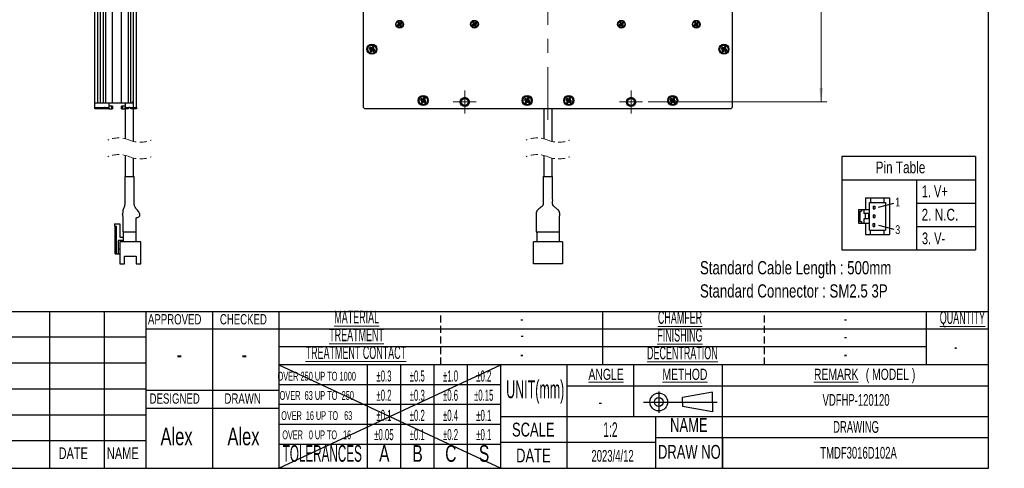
# Model space of a CAD drawing. Header units: millimetres. Extents: x 6 to 294, y 6 to 202.
# Tile 2 of 5: x 116 to 294, y 6 to 87. Entities that reach past the tile are written whole.
import ezdxf

# ---------------------------------------------------------------- set-up
doc = ezdxf.new("R2010")
doc.units = ezdxf.units.MM
doc.linetypes.add('CENTERX2', pattern=[20.32, 12.7, -2.54, 2.54, -2.54])
doc.linetypes.add('HIDDEN', pattern=[1.905, 1.27, -0.635])
doc.styles.add('SLDTEXTSTYLE0', font='TXT', dxfattribs={"width": 0.75})
doc.styles.add('SLDTEXTSTYLE1', font='TXT', dxfattribs={"width": 0.525})
doc.styles.add('SLDTEXTSTYLE2', font='TXT', dxfattribs={"width": 0.7})
doc.styles.add('SLDTEXTSTYLE3', font='TXT', dxfattribs={"width": 0.514474})
doc.styles.add('SLDTEXTSTYLE4', font='TXT', dxfattribs={"width": 0.515789})
doc.styles.add('SLDTEXTSTYLE5', font='TXT', dxfattribs={"width": 0.605})
doc.dimstyles.new('SLDDIMSTYLE0', dxfattribs={"dimtxt": 2.116667, "dimasz": 2.5, "dimexe": 0, "dimexo": 0.0625, "dimgap": 0.529167, "dimtad": 1, "dimdec": 1, "dimlfac": 2, "dimrnd": 1e-09, "dimzin": 4, "dimdsep": 46, "dimtxsty": 'SLDTEXTSTYLE0', "dimsah": 1, "dimcen": 0.09, "dimadec": 0, "dimazin": 1, "dimtfac": 1, "dimtdec": 1, "dimtofl": 0, "dimtmove": 0, "dimatfit": 3, "dimfxl": 1, "dimfrac": 2, "dimtolj": 1, "dimtzin": 12, "dimarcsym": 0})

# ---------------------------------------------------------------- blocks, each defined once
blk = doc.blocks.new('SW_NOTE_0')
at = {"color": 0, "linetype": 'Continuous', "lineweight": 0, "char_height": 2.3813, "attachment_point": 1, "style": 'SLDTEXTSTYLE0'}
for s, insert in [('Standard Cable Length : 500mm', (0, 3.07)), ('Standard Connector : SM2.5 3P', (0, -1.11))]:
    blk.add_mtext(s, dxfattribs=dict(at, insert=insert))
blk = doc.blocks.new('SW_NOTE_2')
at = {"color": 0, "linetype": 'Continuous', "lineweight": 0, "char_height": 2, "attachment_point": 2, "style": 'SLDTEXTSTYLE2'}
for s, insert in [('\\LREMARK', (4.5, 2.58)), ('( MODEL )', (14.3, 2.58))]:
    blk.add_mtext(s, dxfattribs=dict(at, insert=insert))
blk = doc.blocks.new('_D_9')
at = {"color": 7, "linetype": 'Continuous', "lineweight": 18}
for p, q in [((229.74, 136.47), (261.95, 136.47)), ((260.95, 136.47), (260.95, 72.47)), ((229.74, 72.47), (261.95, 72.47))]:
    blk.add_line(p, q, dxfattribs=at)
for points in [[(260.95, 136.47), (260.6, 133.97), (261.3, 133.97)], [(260.95, 72.47), (261.3, 74.97), (260.6, 74.97)]]:
    blk.add_solid(points, dxfattribs=at)
at = {"color": 7, "linetype": 'Continuous', "lineweight": 18, "insert": (258.22, 100.29), "char_height": 2.117, "attachment_point": 1, "rotation": 90, "style": 'SLDTEXTSTYLE0'}
blk.add_mtext('128.0', dxfattribs=at)
blk = doc.blocks.new('SW_CENTERMARKSYMBOL_4')
at = {"color": 0, "linetype": 'Continuous', "lineweight": 0}
for p, q in [((0, 1.25), (0, 2.07)), ((-1.25, 0), (-2.08, 0)), ((0, 0), (-1.25, 0)), ((0, 0), (0, 1.25)), ((0, 0), (0, -1.25)), ((0, 0), (1.25, 0)), ((1.25, 0), (2.07, 0)), ((0, -1.25), (0, -2.08))]:
    blk.add_line(p, q, dxfattribs=at)
blk = doc.blocks.new('SW_CENTERMARKSYMBOL_5')
at = {"color": 0, "linetype": 'Continuous', "lineweight": 0}
for p, q in [((0, 1.25), (0, 2.07)), ((-1.25, 0), (-2.08, 0)), ((0, 0), (-1.25, 0)), ((0, 0), (0, 1.25)), ((0, 0), (0, -1.25)), ((0, 0), (1.25, 0)), ((1.25, 0), (2.07, 0)), ((0, -1.25), (0, -2.08))]:
    blk.add_line(p, q, dxfattribs=at)

msp = doc.modelspace()

# ---------------------------------------------------------------- linework, layer by layer
at = {"color": 7, "linetype": 'Continuous', "lineweight": 25}
for p, q in [((291.144, 6.453), (291.144, 199.039)), ((129.94, 72.224), (129.94, 137.474)), ((135.94, 137.474), (135.94, 72.224)), ((136.44, 72.224), (136.44, 137.474)), ((136.94, 71.474), (136.94, 137.474)), ((136.94, 72.624), (136.94, 137.474)), ((137.44, 71.474), (137.44, 137.474)), ((178.419, 71.474), (178.419, 137.474)), ((244.919, 137.474), (244.919, 71.474)), ((130.44, 136.141), (130.44, 72.224)), ((130.94, 72.224), (130.94, 135.807)), ((131.44, 135.807), (131.44, 72.224)), ((131.94, 72.224), (131.94, 136.141)), ((133.115, 72.224), (133.115, 135.224)), ((134.765, 72.224), (134.765, 135.224)), ((184.763, 86.507), (184.522, 86.349)), ((184.522, 86.349), (184.645, 86.161)), ((184.676, 86.317), (184.522, 86.349)), ((184.794, 86.87), (184.606, 86.747)), ((184.606, 86.747), (184.763, 86.507)), ((184.76, 86.715), (184.606, 86.747)), ((184.645, 86.161), (184.886, 86.318)), ((184.678, 86.315), (184.645, 86.161)), ((184.917, 86.474), (184.676, 86.317)), ((184.676, 86.317), (184.678, 86.315)), ((184.678, 86.315), (184.918, 86.472)), ((184.762, 86.716), (184.76, 86.715)), ((184.76, 86.715), (184.917, 86.474)), ((184.762, 86.716), (184.794, 86.87)), ((184.919, 86.476), (184.762, 86.716)), ((184.917, 86.474), (184.763, 86.507)), ((184.951, 86.63), (184.794, 86.87)), ((184.918, 86.472), (184.886, 86.318)), ((184.886, 86.318), (185.043, 86.078)), ((184.918, 86.472), (185.076, 86.232)), ((185.16, 86.633), (184.919, 86.476)), ((184.919, 86.476), (184.951, 86.63)), ((184.92, 86.474), (185.161, 86.631)), ((184.92, 86.474), (185.074, 86.441)), ((185.078, 86.233), (184.92, 86.474)), ((185.192, 86.787), (184.951, 86.63)), ((185.076, 86.232), (185.043, 86.078)), ((185.043, 86.078), (185.232, 86.201)), ((185.074, 86.441), (185.315, 86.599)), ((185.232, 86.201), (185.074, 86.441)), ((185.076, 86.232), (185.078, 86.233)), ((185.078, 86.233), (185.232, 86.201)), ((185.16, 86.633), (185.192, 86.787)), ((185.161, 86.631), (185.16, 86.633)), ((185.161, 86.631), (185.315, 86.599)), ((185.315, 86.599), (185.192, 86.787)), ((198.263, 86.507), (198.022, 86.349)), ((198.022, 86.349), (198.145, 86.161)), ((198.176, 86.317), (198.022, 86.349)), ((198.294, 86.87), (198.106, 86.747)), ((198.106, 86.747), (198.263, 86.507)), ((198.26, 86.715), (198.106, 86.747)), ((198.145, 86.161), (198.386, 86.318)), ((198.178, 86.315), (198.145, 86.161)), ((198.417, 86.474), (198.176, 86.317)), ((198.176, 86.317), (198.178, 86.315)), ((198.178, 86.315), (198.418, 86.472)), ((198.262, 86.716), (198.26, 86.715)), ((198.26, 86.715), (198.417, 86.474)), ((198.262, 86.716), (198.294, 86.87)), ((198.419, 86.476), (198.262, 86.716)), ((198.417, 86.474), (198.263, 86.507)), ((198.451, 86.63), (198.294, 86.87)), ((198.418, 86.472), (198.386, 86.318)), ((198.386, 86.318), (198.543, 86.078)), ((198.418, 86.472), (198.576, 86.232)), ((198.66, 86.633), (198.419, 86.476)), ((198.419, 86.476), (198.451, 86.63)), ((198.42, 86.474), (198.661, 86.631)), ((198.42, 86.474), (198.574, 86.441)), ((198.578, 86.233), (198.42, 86.474)), ((198.692, 86.787), (198.451, 86.63)), ((198.576, 86.232), (198.543, 86.078)), ((198.543, 86.078), (198.732, 86.201)), ((198.574, 86.441), (198.815, 86.599)), ((198.732, 86.201), (198.574, 86.441)), ((198.576, 86.232), (198.578, 86.233)), ((198.578, 86.233), (198.732, 86.201)), ((198.66, 86.633), (198.692, 86.787)), ((198.661, 86.631), (198.66, 86.633)), ((198.661, 86.631), (198.815, 86.599)), ((198.815, 86.599), (198.692, 86.787)), ((224.763, 86.507), (224.522, 86.349)), ((224.522, 86.349), (224.645, 86.161)), ((224.676, 86.317), (224.522, 86.349)), ((224.794, 86.87), (224.606, 86.747)), ((224.606, 86.747), (224.763, 86.507)), ((224.76, 86.715), (224.606, 86.747)), ((224.645, 86.161), (224.886, 86.318)), ((224.678, 86.315), (224.645, 86.161)), ((224.917, 86.474), (224.676, 86.317)), ((224.676, 86.317), (224.678, 86.315)), ((224.678, 86.315), (224.918, 86.472)), ((224.762, 86.716), (224.76, 86.715)), ((224.76, 86.715), (224.917, 86.474)), ((224.762, 86.716), (224.794, 86.87)), ((224.919, 86.476), (224.762, 86.716)), ((224.917, 86.474), (224.763, 86.507)), ((224.951, 86.63), (224.794, 86.87)), ((224.918, 86.472), (224.886, 86.318)), ((224.886, 86.318), (225.043, 86.078)), ((224.918, 86.472), (225.076, 86.232)), ((225.16, 86.633), (224.919, 86.476)), ((224.919, 86.476), (224.951, 86.63)), ((224.92, 86.474), (225.161, 86.631)), ((224.92, 86.474), (225.074, 86.441)), ((225.078, 86.233), (224.92, 86.474)), ((225.192, 86.787), (224.951, 86.63)), ((225.076, 86.232), (225.043, 86.078)), ((225.043, 86.078), (225.232, 86.201)), ((225.074, 86.441), (225.315, 86.599)), ((225.232, 86.201), (225.074, 86.441)), ((225.076, 86.232), (225.078, 86.233)), ((225.078, 86.233), (225.232, 86.201)), ((225.16, 86.633), (225.192, 86.787)), ((225.161, 86.631), (225.16, 86.633)), ((225.161, 86.631), (225.315, 86.599)), ((225.315, 86.599), (225.192, 86.787)), ((238.263, 86.507), (238.022, 86.349)), ((238.022, 86.349), (238.145, 86.161)), ((238.176, 86.317), (238.022, 86.349)), ((238.294, 86.87), (238.106, 86.747)), ((238.106, 86.747), (238.263, 86.507)), ((238.26, 86.715), (238.106, 86.747)), ((238.145, 86.161), (238.386, 86.318)), ((238.178, 86.315), (238.145, 86.161)), ((238.417, 86.474), (238.176, 86.317)), ((238.176, 86.317), (238.178, 86.315)), ((238.178, 86.315), (238.418, 86.472)), ((238.262, 86.716), (238.26, 86.715)), ((238.26, 86.715), (238.417, 86.474)), ((238.262, 86.716), (238.294, 86.87)), ((238.419, 86.476), (238.262, 86.716)), ((238.417, 86.474), (238.263, 86.507)), ((238.451, 86.63), (238.294, 86.87)), ((238.418, 86.472), (238.386, 86.318)), ((238.386, 86.318), (238.543, 86.078)), ((238.418, 86.472), (238.576, 86.232)), ((238.66, 86.633), (238.419, 86.476)), ((238.419, 86.476), (238.451, 86.63)), ((238.42, 86.474), (238.661, 86.631)), ((238.42, 86.474), (238.574, 86.441)), ((238.578, 86.233), (238.42, 86.474)), ((238.692, 86.787), (238.451, 86.63)), ((238.576, 86.232), (238.543, 86.078)), ((238.543, 86.078), (238.732, 86.201)), ((238.574, 86.441), (238.815, 86.599)), ((238.732, 86.201), (238.574, 86.441)), ((238.576, 86.232), (238.578, 86.233)), ((238.578, 86.233), (238.732, 86.201)), ((238.66, 86.633), (238.692, 86.787)), ((238.661, 86.631), (238.66, 86.633)), ((238.661, 86.631), (238.815, 86.599)), ((238.815, 86.599), (238.692, 86.787)), ((179.576, 82.368), (179.416, 82.114)), ((179.569, 82.149), (179.416, 82.114)), ((179.416, 82.114), (179.712, 81.927)), ((179.712, 81.927), (179.525, 81.632)), ((179.611, 82.214), (179.569, 82.149)), ((179.569, 82.149), (179.865, 81.962)), ((179.872, 82.181), (179.576, 82.368)), ((179.611, 82.214), (179.576, 82.368)), ((179.907, 82.027), (179.611, 82.214)), ((179.865, 81.962), (179.678, 81.666)), ((179.865, 81.962), (179.712, 81.927)), ((179.744, 81.625), (179.931, 81.921)), ((179.778, 81.471), (179.965, 81.767)), ((180.059, 82.477), (179.872, 82.181)), ((179.907, 82.027), (179.872, 82.181)), ((180.094, 82.323), (179.907, 82.027)), ((179.931, 81.921), (179.965, 81.767)), ((179.931, 81.921), (180.226, 81.734)), ((179.965, 81.767), (180.261, 81.58)), ((179.972, 81.986), (180.159, 82.282)), ((179.972, 81.986), (180.126, 82.021)), ((180.268, 81.799), (179.972, 81.986)), ((180.313, 82.316), (180.059, 82.477)), ((180.094, 82.323), (180.059, 82.477)), ((180.159, 82.282), (180.094, 82.323)), ((180.126, 82.021), (180.313, 82.316)), ((180.421, 81.834), (180.126, 82.021)), ((180.159, 82.282), (180.313, 82.316)), ((180.226, 81.734), (180.268, 81.799)), ((180.226, 81.734), (180.261, 81.58)), ((180.261, 81.58), (180.421, 81.834)), ((180.268, 81.799), (180.421, 81.834)), ((243.076, 82.368), (242.916, 82.114)), ((243.069, 82.149), (242.916, 82.114)), ((242.916, 82.114), (243.212, 81.927)), ((243.212, 81.927), (243.025, 81.632)), ((243.111, 82.214), (243.069, 82.149)), ((243.069, 82.149), (243.365, 81.962)), ((243.372, 82.181), (243.076, 82.368)), ((243.111, 82.214), (243.076, 82.368)), ((243.407, 82.027), (243.111, 82.214)), ((243.365, 81.962), (243.178, 81.666)), ((243.365, 81.962), (243.212, 81.927)), ((243.244, 81.625), (243.431, 81.921)), ((243.278, 81.471), (243.465, 81.767)), ((243.559, 82.477), (243.372, 82.181)), ((243.407, 82.027), (243.372, 82.181)), ((243.594, 82.323), (243.407, 82.027)), ((243.431, 81.921), (243.465, 81.767)), ((243.431, 81.921), (243.726, 81.734)), ((243.465, 81.767), (243.761, 81.58)), ((243.472, 81.986), (243.659, 82.282)), ((243.472, 81.986), (243.626, 82.021)), ((243.768, 81.799), (243.472, 81.986)), ((243.813, 82.316), (243.559, 82.477)), ((243.594, 82.323), (243.559, 82.477)), ((243.659, 82.282), (243.594, 82.323)), ((243.626, 82.021), (243.813, 82.316)), ((243.921, 81.834), (243.626, 82.021)), ((243.659, 82.282), (243.813, 82.316)), ((243.726, 81.734), (243.768, 81.799)), ((243.726, 81.734), (243.761, 81.58)), ((243.761, 81.58), (243.921, 81.834)), ((243.768, 81.799), (243.921, 81.834)), ((179.678, 81.666), (179.525, 81.632)), ((179.525, 81.632), (179.778, 81.471)), ((179.678, 81.666), (179.744, 81.625)), ((179.744, 81.625), (179.778, 81.471)), ((243.178, 81.666), (243.025, 81.632)), ((243.025, 81.632), (243.278, 81.471)), ((243.178, 81.666), (243.244, 81.625)), ((243.244, 81.625), (243.278, 81.471)), ((188.826, 73.118), (188.666, 72.864)), ((188.819, 72.899), (188.666, 72.864)), ((188.666, 72.864), (188.962, 72.677)), ((188.861, 72.964), (188.819, 72.899)), ((188.819, 72.899), (189.115, 72.712)), ((189.122, 72.931), (188.826, 73.118)), ((188.861, 72.964), (188.826, 73.118)), ((189.157, 72.777), (188.861, 72.964)), ((189.309, 73.227), (189.122, 72.931)), ((189.157, 72.777), (189.122, 72.931)), ((189.344, 73.073), (189.157, 72.777)), ((189.222, 72.736), (189.409, 73.032)), ((189.563, 73.066), (189.309, 73.227)), ((189.344, 73.073), (189.309, 73.227)), ((189.409, 73.032), (189.344, 73.073)), ((189.376, 72.771), (189.563, 73.066)), ((189.409, 73.032), (189.563, 73.066)), ((207.576, 73.118), (207.416, 72.864)), ((207.569, 72.899), (207.416, 72.864)), ((207.416, 72.864), (207.712, 72.677)), ((207.611, 72.964), (207.569, 72.899)), ((207.569, 72.899), (207.865, 72.712)), ((207.872, 72.931), (207.576, 73.118)), ((207.611, 72.964), (207.576, 73.118)), ((207.907, 72.777), (207.611, 72.964)), ((208.059, 73.227), (207.872, 72.931)), ((207.907, 72.777), (207.872, 72.931)), ((208.094, 73.073), (207.907, 72.777)), ((207.972, 72.736), (208.159, 73.032)), ((208.313, 73.066), (208.059, 73.227)), ((208.094, 73.073), (208.059, 73.227)), ((208.159, 73.032), (208.094, 73.073)), ((208.126, 72.771), (208.313, 73.066)), ((208.159, 73.032), (208.313, 73.066)), ((215.076, 73.118), (214.916, 72.864)), ((215.069, 72.899), (214.916, 72.864)), ((214.916, 72.864), (215.212, 72.677)), ((215.111, 72.964), (215.069, 72.899)), ((215.069, 72.899), (215.365, 72.712)), ((215.372, 72.931), (215.076, 73.118)), ((215.111, 72.964), (215.076, 73.118)), ((215.407, 72.777), (215.111, 72.964)), ((215.559, 73.227), (215.372, 72.931)), ((215.407, 72.777), (215.372, 72.931)), ((215.594, 73.073), (215.407, 72.777)), ((215.472, 72.736), (215.659, 73.032)), ((215.813, 73.066), (215.559, 73.227)), ((215.594, 73.073), (215.559, 73.227)), ((215.659, 73.032), (215.594, 73.073)), ((215.626, 72.771), (215.813, 73.066)), ((215.659, 73.032), (215.813, 73.066)), ((233.826, 73.118), (233.666, 72.864)), ((233.819, 72.899), (233.666, 72.864)), ((233.666, 72.864), (233.962, 72.677)), ((233.861, 72.964), (233.819, 72.899)), ((233.819, 72.899), (234.115, 72.712)), ((234.122, 72.931), (233.826, 73.118)), ((233.861, 72.964), (233.826, 73.118)), ((234.157, 72.777), (233.861, 72.964)), ((234.309, 73.227), (234.122, 72.931)), ((234.157, 72.777), (234.122, 72.931)), ((234.344, 73.073), (234.157, 72.777)), ((234.222, 72.736), (234.409, 73.032)), ((234.563, 73.066), (234.309, 73.227)), ((234.344, 73.073), (234.309, 73.227)), ((234.409, 73.032), (234.344, 73.073)), ((234.376, 72.771), (234.563, 73.066)), ((234.409, 73.032), (234.563, 73.066)), ((130.44, 72.224), (129.94, 72.224)), ((129.94, 71.474), (129.94, 72.224)), ((132.44, 72.224), (129.94, 72.224)), ((129.94, 71.224), (129.94, 71.474)), ((129.94, 71.474), (130.69, 71.474)), ((130.44, 71.224), (129.94, 71.224)), ((131.19, 71.224), (130.44, 71.224)), ((131.19, 71.324), (130.461, 71.324)), ((130.54, 71.424), (130.49, 71.374)), ((130.69, 71.474), (131.69, 71.474)), ((131.44, 72.224), (130.94, 72.224)), ((131.919, 71.324), (131.19, 71.324)), ((131.94, 71.224), (131.19, 71.224)), ((131.69, 71.474), (132.44, 71.474)), ((131.89, 71.374), (131.84, 71.424)), ((133.115, 72.224), (131.94, 72.224)), ((132.44, 71.224), (131.94, 71.224)), ((132.44, 72.224), (132.44, 71.474)), ((132.44, 71.474), (132.44, 71.224)), ((132.44, 71.224), (132.94, 71.224)), ((132.49, 72.224), (132.49, 71.724)), ((132.94, 71.724), (132.49, 71.724)), ((132.94, 71.724), (132.94, 71.224)), ((133.115, 71.724), (132.94, 71.724)), ((132.94, 71.224), (133.115, 71.224)), ((134.765, 72.224), (133.115, 72.224)), ((133.115, 71.724), (133.115, 71.224)), ((135.94, 72.224), (134.765, 72.224)), ((134.765, 71.224), (134.765, 71.724)), ((134.94, 71.724), (134.765, 71.724)), ((134.765, 71.224), (134.94, 71.224)), ((134.94, 71.724), (134.94, 71.224)), ((135.39, 71.724), (134.94, 71.724)), ((134.94, 71.224), (135.44, 71.224)), ((135.39, 72.224), (135.39, 71.724)), ((135.44, 72.224), (135.44, 71.474)), ((136.94, 72.224), (135.44, 72.224)), ((135.44, 71.474), (136.19, 71.474)), ((135.44, 71.224), (135.44, 71.474)), ((135.44, 71.224), (135.44, 65.845)), ((135.94, 71.224), (135.44, 71.224)), ((136.19, 71.474), (136.94, 71.474)), ((136.54, 72.224), (136.44, 72.224)), ((136.94, 71.224), (136.44, 71.224)), ((136.54, 72.224), (136.94, 72.624)), ((136.94, 71.474), (136.94, 72.224)), ((136.94, 71.474), (137.44, 71.474)), ((136.94, 71.224), (136.94, 71.474)), ((136.94, 65.352), (136.94, 71.224)), ((137.44, 71.224), (136.94, 71.224)), ((137.44, 71.474), (137.44, 71.224)), ((178.419, 71.474), (178.669, 71.224)), ((244.669, 71.224), (178.669, 71.224)), ((188.962, 72.677), (188.775, 72.382)), ((188.928, 72.416), (188.775, 72.382)), ((188.775, 72.382), (189.028, 72.221)), ((189.115, 72.712), (188.928, 72.416)), ((188.928, 72.416), (188.994, 72.375)), ((189.115, 72.712), (188.962, 72.677)), ((188.994, 72.375), (189.181, 72.671)), ((188.994, 72.375), (189.028, 72.221)), ((189.028, 72.221), (189.215, 72.517)), ((189.181, 72.671), (189.215, 72.517)), ((189.181, 72.671), (189.476, 72.484)), ((189.215, 72.517), (189.511, 72.33)), ((189.222, 72.736), (189.376, 72.771)), ((189.518, 72.549), (189.222, 72.736)), ((189.671, 72.584), (189.376, 72.771)), ((189.476, 72.484), (189.518, 72.549)), ((189.476, 72.484), (189.511, 72.33)), ((189.511, 72.33), (189.671, 72.584)), ((189.518, 72.549), (189.671, 72.584)), ((207.712, 72.677), (207.525, 72.382)), ((207.678, 72.416), (207.525, 72.382)), ((207.525, 72.382), (207.778, 72.221)), ((207.865, 72.712), (207.678, 72.416)), ((207.678, 72.416), (207.744, 72.375)), ((207.865, 72.712), (207.712, 72.677)), ((207.744, 72.375), (207.931, 72.671)), ((207.744, 72.375), (207.778, 72.221)), ((207.778, 72.221), (207.965, 72.517)), ((207.931, 72.671), (207.965, 72.517)), ((207.931, 72.671), (208.226, 72.484)), ((207.965, 72.517), (208.261, 72.33)), ((207.972, 72.736), (208.126, 72.771)), ((208.268, 72.549), (207.972, 72.736)), ((208.421, 72.584), (208.126, 72.771)), ((208.226, 72.484), (208.268, 72.549)), ((208.226, 72.484), (208.261, 72.33)), ((208.261, 72.33), (208.421, 72.584)), ((208.268, 72.549), (208.421, 72.584)), ((210.919, 71.224), (210.919, 65.845)), ((212.419, 65.352), (212.419, 71.224)), ((215.212, 72.677), (215.025, 72.382)), ((215.178, 72.416), (215.025, 72.382)), ((215.025, 72.382), (215.278, 72.221)), ((215.365, 72.712), (215.178, 72.416)), ((215.178, 72.416), (215.244, 72.375)), ((215.365, 72.712), (215.212, 72.677)), ((215.244, 72.375), (215.431, 72.671)), ((215.244, 72.375), (215.278, 72.221)), ((215.278, 72.221), (215.465, 72.517)), ((215.431, 72.671), (215.465, 72.517)), ((215.431, 72.671), (215.726, 72.484)), ((215.465, 72.517), (215.761, 72.33)), ((215.472, 72.736), (215.626, 72.771)), ((215.768, 72.549), (215.472, 72.736)), ((215.921, 72.584), (215.626, 72.771)), ((215.726, 72.484), (215.768, 72.549)), ((215.726, 72.484), (215.761, 72.33)), ((215.761, 72.33), (215.921, 72.584)), ((215.768, 72.549), (215.921, 72.584)), ((233.962, 72.677), (233.775, 72.382)), ((233.928, 72.416), (233.775, 72.382)), ((233.775, 72.382), (234.028, 72.221)), ((234.115, 72.712), (233.928, 72.416)), ((233.928, 72.416), (233.994, 72.375)), ((234.115, 72.712), (233.962, 72.677)), ((233.994, 72.375), (234.181, 72.671)), ((233.994, 72.375), (234.028, 72.221)), ((234.028, 72.221), (234.215, 72.517)), ((234.181, 72.671), (234.215, 72.517)), ((234.181, 72.671), (234.476, 72.484)), ((234.215, 72.517), (234.511, 72.33)), ((234.222, 72.736), (234.376, 72.771)), ((234.518, 72.549), (234.222, 72.736)), ((234.671, 72.584), (234.376, 72.771)), ((234.476, 72.484), (234.518, 72.549)), ((234.476, 72.484), (234.511, 72.33)), ((234.511, 72.33), (234.671, 72.584)), ((234.518, 72.549), (234.671, 72.584)), ((244.669, 71.224), (244.919, 71.474)), ((135.44, 62.845), (135.44, 59.05)), ((136.94, 59.05), (136.94, 62.352)), ((210.919, 62.845), (210.919, 59.05)), ((212.419, 59.05), (212.419, 62.352)), ((288.789, 62.64), (264.677, 62.64)), ((264.677, 62.64), (264.677, 45.795)), ((288.789, 62.64), (288.789, 45.795)), ((135.34, 59.05), (137.04, 59.05)), ((210.819, 59.05), (212.519, 59.05)), ((264.677, 58.429), (288.789, 58.429)), ((278.136, 58.429), (278.136, 45.795)), ((268.947, 55.181), (273.277, 55.181)), ((268.947, 55.181), (268.947, 53.079)), ((269.865, 55.181), (269.865, 54.366)), ((272.318, 54.366), (272.318, 55.181)), ((273.277, 55.181), (273.277, 48.598)), ((269.677, 54.366), (272.53, 54.366)), ((269.677, 49.334), (269.677, 54.366)), ((270.345, 53.707), (270.345, 53.188)), ((270.345, 53.707), (270.653, 53.707)), ((270.653, 53.707), (270.653, 53.188)), ((271.279, 53.522), (274.067, 54.215)), ((272.53, 54.366), (272.53, 49.334)), ((278.136, 54.218), (288.789, 54.218)), ((137.832, 51.758), (137.862, 51.773)), ((267.701, 53.079), (269.677, 53.079)), ((267.701, 53.079), (267.701, 50.612)), ((267.923, 52.776), (267.923, 50.922)), ((267.923, 52.776), (268.221, 52.776)), ((268.221, 53.079), (268.221, 52.776)), ((268.657, 53.079), (268.657, 52.395)), ((269.677, 52.395), (268.657, 52.395)), ((268.894, 52.395), (268.894, 51.381)), ((269.469, 52.395), (269.469, 51.381)), ((270.345, 53.188), (270.653, 53.188)), ((270.345, 52.14), (270.345, 51.62)), ((270.345, 52.14), (270.653, 52.14)), ((270.345, 51.62), (270.653, 51.62)), ((270.653, 52.14), (270.653, 51.62)), ((133.465, 50.475), (133.465, 50.075)), ((133.465, 50.475), (134.465, 50.475)), ((133.465, 50.075), (133.865, 50.075)), ((133.615, 45.125), (133.615, 50.075)), ((133.865, 45.125), (133.865, 50.075)), ((134.465, 50.475), (134.465, 48.125)), ((267.701, 50.612), (269.677, 50.612)), ((267.923, 50.922), (268.221, 50.922)), ((268.221, 50.922), (268.221, 50.612)), ((269.677, 51.381), (268.657, 51.381)), ((268.657, 51.381), (268.657, 50.612)), ((268.944, 50.612), (268.944, 48.598)), ((270.345, 50.54), (270.653, 50.54)), ((270.345, 50.012), (270.345, 50.54)), ((270.345, 50.012), (270.653, 50.012)), ((270.653, 50.012), (270.653, 50.54)), ((271.279, 50.25), (274.059, 49.555)), ((278.136, 50.006), (288.789, 50.006)), ((134.465, 48.125), (135.065, 48.125)), ((134.965, 49.05), (135.215, 49.05)), ((135.065, 49.05), (135.065, 47.275)), ((135.215, 49.05), (137.165, 49.05)), ((137.165, 49.05), (137.415, 49.05)), ((137.315, 49.05), (137.315, 47.275)), ((209.569, 49.05), (209.819, 49.05)), ((209.669, 49.05), (209.669, 47.275)), ((209.819, 49.05), (213.519, 49.05)), ((213.519, 49.05), (213.769, 49.05)), ((213.669, 49.05), (213.669, 47.275)), ((268.944, 48.598), (273.277, 48.598)), ((269.677, 49.334), (272.53, 49.334)), ((269.865, 48.598), (269.865, 49.334)), ((272.318, 48.598), (272.318, 49.334)), ((135.065, 47.525), (134.215, 47.525)), ((134.215, 45.125), (134.215, 47.525)), ((134.465, 47.275), (134.465, 43.275)), ((138.215, 47.275), (134.465, 47.275)), ((138.215, 43.275), (138.215, 47.275)), ((209.044, 43.275), (209.044, 47.275)), ((214.294, 47.275), (209.044, 47.275)), ((214.294, 47.275), (214.294, 43.275)), ((133.615, 45.125), (133.865, 45.125)), ((133.865, 45.125), (134.215, 45.125)), ((134.465, 45.925), (134.215, 45.925)), ((134.215, 45.125), (134.415, 45.125)), ((134.465, 45.175), (134.415, 45.125)), ((135.302, 44.675), (137.377, 44.675)), ((135.302, 43.275), (135.302, 44.675)), ((137.377, 44.675), (137.377, 43.275)), ((264.677, 45.795), (288.789, 45.795)), ((134.465, 43.275), (135.302, 43.275)), ((137.377, 43.275), (138.215, 43.275)), ((214.294, 43.275), (209.044, 43.275)), ((71.558, 34.72), (139.144, 34.72)), ((121.788, 34.72), (121.788, 6.453)), ((131.644, 34.72), (131.644, 6.453)), ((139.144, 34.72), (139.144, 6.453)), ((139.144, 34.72), (291.144, 34.72)), ((151.144, 34.72), (151.144, 6.453)), ((163.144, 34.72), (163.144, 6.453)), ((221.544, 25.12), (221.544, 34.72)), ((279.944, 25.12), (279.944, 34.72)), ((291.144, 31.52), (139.144, 31.52)), ((139.144, 30.053), (102.344, 30.053)), ((279.944, 28.32), (163.144, 28.32)), ((139.144, 25.386), (102.344, 25.386)), ((291.144, 25.12), (163.144, 25.12)), ((163.144, 25.12), (203.144, 6.453)), ((163.144, 6.453), (203.144, 25.12)), ((179.144, 6.453), (179.144, 25.12)), ((185.144, 6.453), (185.144, 25.12)), ((191.144, 6.453), (191.144, 25.12)), ((197.144, 6.453), (197.144, 25.12)), ((203.144, 6.453), (203.144, 25.12)), ((215.144, 15.786), (215.144, 25.12)), ((227.144, 15.786), (227.144, 25.12)), ((243.144, 6.453), (243.144, 25.12)), ((203.144, 21.52), (163.144, 21.52)), ((139.144, 20.72), (102.344, 20.72)), ((163.144, 20.453), (139.144, 20.453)), ((291.144, 21.253), (215.144, 21.253)), ((231.658, 20.314), (231.658, 16.474)), ((241.354, 20.174), (235.917, 19.205)), ((241.354, 18.394), (241.354, 20.174)), ((203.144, 17.92), (163.144, 17.92)), ((228.88, 18.394), (242.206, 18.394)), ((235.917, 18.394), (235.917, 19.205)), ((235.917, 18.394), (235.917, 17.583)), ((241.354, 18.394), (241.354, 16.614)), ((139.144, 16.053), (102.344, 16.053)), ((163.144, 17.253), (139.144, 17.253)), ((241.354, 16.614), (235.917, 17.583)), ((203.144, 14.32), (163.144, 14.32)), ((203.144, 15.786), (291.144, 15.786)), ((215.144, 6.453), (215.144, 15.786)), ((231.144, 6.453), (231.144, 15.786)), ((139.144, 11.386), (102.344, 11.386)), ((203.144, 10.72), (163.144, 10.72)), ((231.144, 11.12), (203.144, 11.12)), ((291.144, 11.92), (231.144, 11.92)), ((243.144, 11.92), (243.144, 6.453)), ((5.901, 6.453), (291.144, 6.453))]:
    msp.add_line(p, q, dxfattribs=at)
at = {"color": 7, "linetype": 'CENTERX2', "lineweight": 18}
msp.add_line((211.669, 139.724), (211.669, 69.224), dxfattribs=at)
at = {"color": 7, "linetype": 'HIDDEN', "lineweight": 25}
for p, q in [((192.344, 25.12), (192.344, 34.72)), ((250.744, 25.12), (250.744, 34.72))]:
    msp.add_line(p, q, dxfattribs=at)
at = {"color": 7, "linetype": 'Continuous', "lineweight": 25}
for centre, radius in [((184.919, 86.474), 0.7), ((184.919, 86.474), 0.6), ((198.419, 86.474), 0.7), ((198.419, 86.474), 0.6), ((224.919, 86.474), 0.7), ((224.919, 86.474), 0.6), ((238.419, 86.474), 0.7), ((238.419, 86.474), 0.6), ((179.919, 81.974), 0.9), ((179.919, 81.974), 0.75), ((243.419, 81.974), 0.9), ((243.419, 81.974), 0.75), ((189.169, 72.724), 0.9), ((189.169, 72.724), 0.75), ((196.669, 72.474), 0.825), ((196.669, 72.474), 0.625), ((207.919, 72.724), 0.9), ((207.919, 72.724), 0.75), ((215.419, 72.724), 0.9), ((215.419, 72.724), 0.75), ((226.669, 72.474), 0.825), ((226.669, 72.474), 0.625), ((234.169, 72.724), 0.9), ((234.169, 72.724), 0.75), ((231.658, 18.394), 1.6), ((231.658, 18.394), 0.8)]:
    msp.add_circle(centre, radius, dxfattribs=at)
at = {"color": 7, "linetype": 'Continuous', "lineweight": 0}
for centre, start, end in [((196.669, 72.474), 254.99506, 194.99878), ((226.669, 72.474), 254.99253, 194.99819)]:
    msp.add_arc(centre, 0.75, start, end, dxfattribs=at)
at = {"color": 7, "linetype": 'Continuous', "lineweight": 25}
for centre, start, end in [((130.69, 71.224), 89.99972, 180.00039), ((130.69, 71.224), 18.57781, 90.00032), ((131.69, 71.224), 89.9995, 161.42237), ((131.69, 71.224), 359.99987, 90.00003), ((136.19, 71.224), 89.99968, 180.00043), ((136.19, 71.224), 359.99949, 90.00035)]:
    msp.add_arc(centre, 0.25, start, end, dxfattribs=at)
at = {"color": 7, "linetype": 'HIDDEN', "lineweight": 18}
for centre, start, end in [((134.227, 60.888), 67.38014, 112.61986), ((209.706, 60.888), 67.38014, 112.61986), ((138.152, 70.308), 247.38014, 292.61986), ((213.631, 70.308), 247.38014, 292.61986), ((134.227, 57.888), 67.38014, 112.61986), ((138.152, 67.308), 247.38014, 292.61986), ((209.706, 57.888), 67.38014, 112.61986), ((213.631, 67.308), 247.38014, 292.61986)]:
    msp.add_arc(centre, 5.103, start, end, dxfattribs=at)
at = {"color": 7, "linetype": 'Continuous', "lineweight": 25}
for points, knots in [([(131.453, 71.304), (131.381, 71.313), (131.206, 71.334), (131.03, 71.315), (130.927, 71.304)], [0, 0, 0, 0, 0.4108156, 1, 1, 1, 1]), ([(135.34, 59.05), (135.34, 58.667), (135.341, 57.963), (135.343, 57), (135.344, 56.222), (135.342, 55.63), (135.342, 55.176), (135.334, 54.706), (135.365, 54.161), (135.289, 53.634), (135.115, 53.235), (134.982, 52.842), (134.946, 52.318), (134.972, 51.705), (134.967, 51.282), (134.965, 51.063)], [0, 0, 0, 0, 0.142832, 0.2628551, 0.3596404, 0.4331824, 0.4838765, 0.5289389, 0.6085583, 0.6878665, 0.724252, 0.7706857, 0.8421116, 0.9183305, 1, 1, 1, 1]), ([(138.059, 52.234), (137.973, 52.417), (137.827, 52.73), (137.547, 53.081), (137.318, 53.354), (137.154, 53.596), (137.045, 53.898), (137.027, 54.252), (137.049, 54.738), (137.034, 55.41), (137.035, 56.355), (137.037, 57.601), (137.039, 58.534), (137.04, 59.05)], [0, 0, 0, 0, 0.0849485, 0.1451805, 0.1887046, 0.2354098, 0.2675949, 0.3228947, 0.3832812, 0.4737505, 0.6063706, 0.7820285, 1, 1, 1, 1]), ([(210.819, 59.05), (210.82, 58.658), (210.823, 57.935), (210.831, 56.946), (210.832, 56.145), (210.827, 55.531), (210.82, 55.059), (210.809, 54.693), (210.83, 54.374), (210.84, 54.13), (210.794, 53.938), (210.695, 53.745), (210.484, 53.529), (210.192, 53.317), (209.922, 53.11), (209.749, 52.928), (209.659, 52.787), (209.604, 52.676), (209.571, 52.57), (209.551, 52.46), (209.542, 52.371), (209.539, 52.291), (209.539, 52.229), (209.54, 52.175), (209.542, 52.12), (209.546, 52.067), (209.55, 52.018), (209.554, 51.961), (209.56, 51.901), (209.567, 51.823), (209.572, 51.742), (209.571, 51.649), (209.569, 51.569), (209.568, 51.505), (209.568, 51.465), (209.568, 51.434), (209.568, 51.403), (209.568, 51.373), (209.568, 51.344), (209.569, 51.287), (209.569, 51.205), (209.569, 51.083), (209.568, 50.851), (209.568, 50.443), (209.568, 49.81), (209.569, 49.324), (209.569, 49.05)], [0, 0, 0, 0, 0.112043, 0.2063834, 0.2826708, 0.3409065, 0.3817378, 0.4175953, 0.445431, 0.4729505, 0.4868608, 0.5013462, 0.5343775, 0.5717029, 0.604608, 0.6314886, 0.6427226, 0.6523343, 0.6667617, 0.6744257, 0.6843095, 0.6923046, 0.6970433, 0.7022381, 0.707662, 0.7127407, 0.7174186, 0.7216862, 0.7289941, 0.7348204, 0.744031, 0.7519561, 0.7614304, 0.7670922, 0.7700487, 0.7730186, 0.7759594, 0.7788342, 0.781614, 0.784276, 0.7950112, 0.8049653, 0.8191969, 0.8611956, 0.9215841, 1, 1, 1, 1]), ([(213.768, 51.583), (213.767, 51.626), (213.764, 51.712), (213.771, 51.85), (213.784, 51.973), (213.791, 52.068), (213.795, 52.125), (213.797, 52.167), (213.799, 52.234), (213.798, 52.33), (213.789, 52.446), (213.771, 52.545), (213.751, 52.619), (213.731, 52.673), (213.711, 52.721), (213.687, 52.768), (213.656, 52.822), (213.616, 52.882), (213.565, 52.947), (213.458, 53.065), (213.274, 53.222), (213.024, 53.403), (212.764, 53.609), (212.578, 53.831), (212.484, 54.15), (212.53, 54.545), (212.517, 55.101), (212.506, 55.811), (212.505, 56.702), (212.514, 57.805), (212.517, 58.612), (212.519, 59.05)], [0, 0, 0, 0, 0.0163626, 0.0321504, 0.0521696, 0.0628402, 0.0681793, 0.0734731, 0.0786926, 0.0933847, 0.109799, 0.1223404, 0.131194, 0.1386403, 0.1440358, 0.1506541, 0.1584886, 0.167556, 0.1778922, 0.1895474, 0.2273459, 0.268643, 0.3057024, 0.352568, 0.3742926, 0.4292817, 0.4995015, 0.5844737, 0.6962814, 0.8349828, 1, 1, 1, 1]), ([(134.949, 52.234), (134.949, 52.248), (134.949, 52.275), (134.95, 52.302), (134.95, 52.316)], [0, 0, 0, 0, 0.4995248, 1, 1, 1, 1]), ([(137.415, 49.05), (137.411, 49.313), (137.405, 49.804), (137.386, 50.483), (137.414, 50.982), (137.426, 51.295), (137.379, 51.451), (137.406, 51.522), (137.418, 51.555)], [0, 0, 0, 0, 0.3146358, 0.5861889, 0.811999, 0.911524, 0.9593075, 1, 1, 1, 1]), ([(137.425, 51.564), (137.451, 51.585), (137.507, 51.633), (137.659, 51.691), (137.777, 51.738), (137.858, 51.77)], [0, 0, 0, 0, 0.2048717, 0.4565579, 1, 1, 1, 1]), ([(137.87, 51.776), (137.916, 51.802), (137.983, 51.84), (138.037, 51.911), (138.055, 51.947), (138.064, 51.968), (138.069, 51.984), (138.074, 52), (138.079, 52.023), (138.084, 52.064), (138.083, 52.155), (138.059, 52.23), (138.043, 52.282)], [0, 0, 0, 0, 0.2638205, 0.3803907, 0.4371102, 0.465388, 0.493702, 0.5221495, 0.5508017, 0.6089837, 0.7304269, 1, 1, 1, 1]), ([(138.042, 51.923), (138.045, 51.927), (138.054, 51.94), (138.065, 51.966), (138.074, 51.992), (138.08, 52.015), (138.084, 52.039), (138.089, 52.084), (138.085, 52.152), (138.07, 52.221), (138.052, 52.275), (138.039, 52.311), (138.026, 52.34), (138.015, 52.365), (138.007, 52.38), (138.003, 52.388)], [0, 0, 0, 0, 0.02991897, 0.09727096, 0.16718034, 0.20333336, 0.24038928, 0.31728468, 0.48052968, 0.65881597, 0.75113903, 0.83131123, 0.89681103, 0.94698608, 1, 1, 1, 1]), ([(213.766, 51.727), (213.766, 51.735), (213.766, 51.743), (213.766, 51.739), (213.766, 51.739)], [0, 0, 0, 0, 0.9867487, 1, 1, 1, 1]), ([(213.769, 49.05), (213.769, 49.43), (213.769, 49.935), (213.769, 50.524), (213.769, 50.775), (213.769, 50.921), (213.769, 51.013), (213.769, 51.103), (213.768, 51.222), (213.769, 51.37), (213.769, 51.503), (213.768, 51.607), (213.767, 51.653), (213.766, 51.674)], [0, 0, 0, 0, 0.4342754, 0.5781035, 0.6730386, 0.7210429, 0.7447639, 0.7787297, 0.8234714, 0.8813713, 0.9472983, 0.9756652, 1, 1, 1, 1]), ([(134.965, 51.067), (134.965, 50.984), (134.965, 50.761), (134.965, 50.448), (134.965, 50.111), (134.965, 49.662), (134.965, 49.303), (134.965, 49.05)], [0, 0, 0, 0, 0.1235193, 0.3309127, 0.4666177, 0.6236763, 1, 1, 1, 1])]:
    msp.add_open_spline(points, degree=3, knots=knots, dxfattribs=at)

# ---------------------------------------------------------------- block references
at = {"color": 7, "linetype": 'Continuous', "lineweight": 0}
for name, p in [('SW_CENTERMARKSYMBOL_5', (196.669, 72.474)), ('SW_CENTERMARKSYMBOL_4', (226.669, 72.474)), ('SW_NOTE_0', (239.087, 40.715)), ('SW_NOTE_2', (259.158, 21.811))]:
    msp.add_blockref(name, p, dxfattribs=at)

# ---------------------------------------------------------------- texts
for s, insert, char_height, attachment_point, style in [('Pin Table', (270.769, 61.733), 2.1167, 1, 'SLDTEXTSTYLE0'), ('1. V+', (279.094, 57.416), 2.1167, 1, 'SLDTEXTSTYLE2'), ('1', (274.307, 55.215), 1.587, 1, 'SLDTEXTSTYLE0'), ('2. N.C.', (279.07, 53.213), 2.1167, 1, 'SLDTEXTSTYLE0'), ('3', (274.307, 50.247), 1.587, 1, 'SLDTEXTSTYLE0'), ('3. V-', (279.128, 48.948), 2.1167, 1, 'SLDTEXTSTYLE2'), ('APPROVED', (144.345, 34.232), 1.8521, 2, 'SLDTEXTSTYLE2'), ('CHECKED', (156.738, 34.232), 1.8521, 2, 'SLDTEXTSTYLE2'), ('\\LMATERIAL', (177.173, 34.852), 2.3, 2, 'SLDTEXTSTYLE1'), ('\\LCHAMFER', (235.495, 34.788), 2.3, 2, 'SLDTEXTSTYLE1'), ('\\LQUANTITY', (286.421, 34.773), 2.3, 2, 'SLDTEXTSTYLE1'), ('-', (206.953, 34.589), 2.3, 2, 'SLDTEXTSTYLE1'), ('-', (265.353, 34.589), 2.3, 2, 'SLDTEXTSTYLE1'), ('\\LTREATMENT', (177.156, 31.652), 2.3, 2, 'SLDTEXTSTYLE1'), ('-', (207.022, 31.652), 2.3, 2, 'SLDTEXTSTYLE1'), ('\\LFINISHING', (235.462, 31.588), 2.3, 2, 'SLDTEXTSTYLE1'), ('\\LTREATMENT CONTACT', (177.025, 28.452), 2.3, 2, 'SLDTEXTSTYLE1'), ('\\LDECENTRATION', (235.915, 28.388), 2.3, 2, 'SLDTEXTSTYLE1'), ('-', (265.353, 31.389), 2.3, 2, 'SLDTEXTSTYLE1'), ('-', (145.182, 28.548), 3.175, 2, 'SLDTEXTSTYLE2'), ('-', (156.916, 28.548), 3.175, 2, 'SLDTEXTSTYLE2'), ('-', (206.953, 28.189), 2.3, 2, 'SLDTEXTSTYLE1'), ('-', (265.353, 28.189), 2.3, 2, 'SLDTEXTSTYLE1'), ('-', (285.202, 29.507), 2.3, 2, 'SLDTEXTSTYLE1'), ('OVER 250 UP TO 1000', (169.966, 23.836), 1.5875, 2, 'SLDTEXTSTYLE1'), ('±0.3', (182.096, 24.084), 2, 2, 'SLDTEXTSTYLE1'), ('±0.5', (188.096, 24.084), 2, 2, 'SLDTEXTSTYLE1'), ('±1.0', (194.096, 24.084), 2, 2, 'SLDTEXTSTYLE1'), ('±0.2', (200.096, 24.084), 2, 2, 'SLDTEXTSTYLE1'), ('\\LANGLE', (222.15, 24.389), 2, 2, 'SLDTEXTSTYLE2'), ('\\LMETHOD', (236.373, 24.389), 2, 2, 'SLDTEXTSTYLE2'), ('UNIT(mm)', (209.373, 22.283), 3.2, 2, 'SLDTEXTSTYLE1'), ('DESIGNED', (144.345, 19.95), 1.8521, 2, 'SLDTEXTSTYLE2'), ('DRAWN', (156.599, 19.95), 1.8521, 2, 'SLDTEXTSTYLE2'), ('OVER  63 UP TO  250', (169.966, 20.369), 1.5875, 2, 'SLDTEXTSTYLE1'), ('±0.2', (182.096, 20.618), 2, 2, 'SLDTEXTSTYLE1'), ('±0.3', (188.096, 20.618), 2, 2, 'SLDTEXTSTYLE1'), ('±0.6', (194.096, 20.618), 2, 2, 'SLDTEXTSTYLE1'), ('±0.15', (200.082, 20.618), 2, 2, 'SLDTEXTSTYLE1'), ('VDFHP-120120', (267.242, 19.831), 2.11667, 2, 'SLDTEXTSTYLE5'), ('-', (221.124, 19.393), 2, 2, 'SLDTEXTSTYLE2'), ('OVER  16 UP TO   63', (169.966, 16.743), 1.5875, 2, 'SLDTEXTSTYLE4'), ('±0.1', (182.096, 16.991), 2, 2, 'SLDTEXTSTYLE1'), ('±0.2', (188.096, 16.991), 2, 2, 'SLDTEXTSTYLE1'), ('±0.4', (194.096, 16.991), 2, 2, 'SLDTEXTSTYLE1'), ('±0.1', (200.096, 16.991), 2, 2, 'SLDTEXTSTYLE1'), ('SCALE', (209.022, 14.676), 2.5, 2, 'SLDTEXTSTYLE2'), ('1:2', (222.936, 14.746), 2.6458, 2, 'SLDTEXTSTYLE1'), ('NAME', (237.081, 15.492), 2.5, 2, 'SLDTEXTSTYLE2'), ('DRAWING', (267.236, 14.959), 2.1167, 2, 'SLDTEXTSTYLE5'), ('Alex', (144.685, 13.777), 3.175, 2, 'SLDTEXTSTYLE2'), ('Alex', (156.752, 13.777), 3.175, 2, 'SLDTEXTSTYLE2'), ('OVER   0 UP TO   16', (169.966, 13.276), 1.5875, 2, 'SLDTEXTSTYLE3'), ('±0.05', (182.082, 13.524), 2, 2, 'SLDTEXTSTYLE1'), ('±0.1', (188.096, 13.524), 2, 2, 'SLDTEXTSTYLE1'), ('±0.2', (194.096, 13.524), 2, 2, 'SLDTEXTSTYLE1'), ('±0.1', (200.096, 13.524), 2, 2, 'SLDTEXTSTYLE1'), ('TOLERANCES', (170.966, 10.622), 3, 2, 'SLDTEXTSTYLE1'), ('C', (194.15, 10.622), 3, 2, 'SLDTEXTSTYLE2'), ('S', (200.15, 10.622), 3, 2, 'SLDTEXTSTYLE2'), ('DRAW NO.', (237.498, 10.658), 2.5, 2, 'SLDTEXTSTYLE2'), ('DATE', (126.052, 10.219), 2.1167, 2, 'SLDTEXTSTYLE2'), ('NAME', (134.986, 10.219), 2.1167, 2, 'SLDTEXTSTYLE2'), ('A', (182.15, 10.622), 3, 2, 'SLDTEXTSTYLE2'), ('B', (188.15, 10.622), 3, 2, 'SLDTEXTSTYLE2'), ('DATE', (209.047, 10.009), 2.5, 2, 'SLDTEXTSTYLE2'), ('2023/4/12', (223.325, 9.752), 2.1167, 2, 'SLDTEXTSTYLE5'), ('TMDF3016D102A', (267.689, 10.307), 2.11667, 2, 'SLDTEXTSTYLE5')]:
    msp.add_mtext(s, dxfattribs=dict(at, insert=insert, char_height=char_height, attachment_point=attachment_point, style=style))

# ---------------------------------------------------------------- dimensions: what is measured, and where the dimension line sits
at = {"color": 7, "linetype": 'Continuous', "lineweight": 18}
dim = msp.add_linear_dim(base=(260.951, 72.474), p1=(228.744, 136.474), p2=(228.744, 72.474), angle=90, dimstyle='SLDDIMSTYLE0', dxfattribs=at)
dim.commit()
dim.dimension.update_dxf_attribs({"geometry": '_D_9', "text_midpoint": (260.951, 103.804), "dimtype": 160})

doc.saveas('drawing.dxf')
